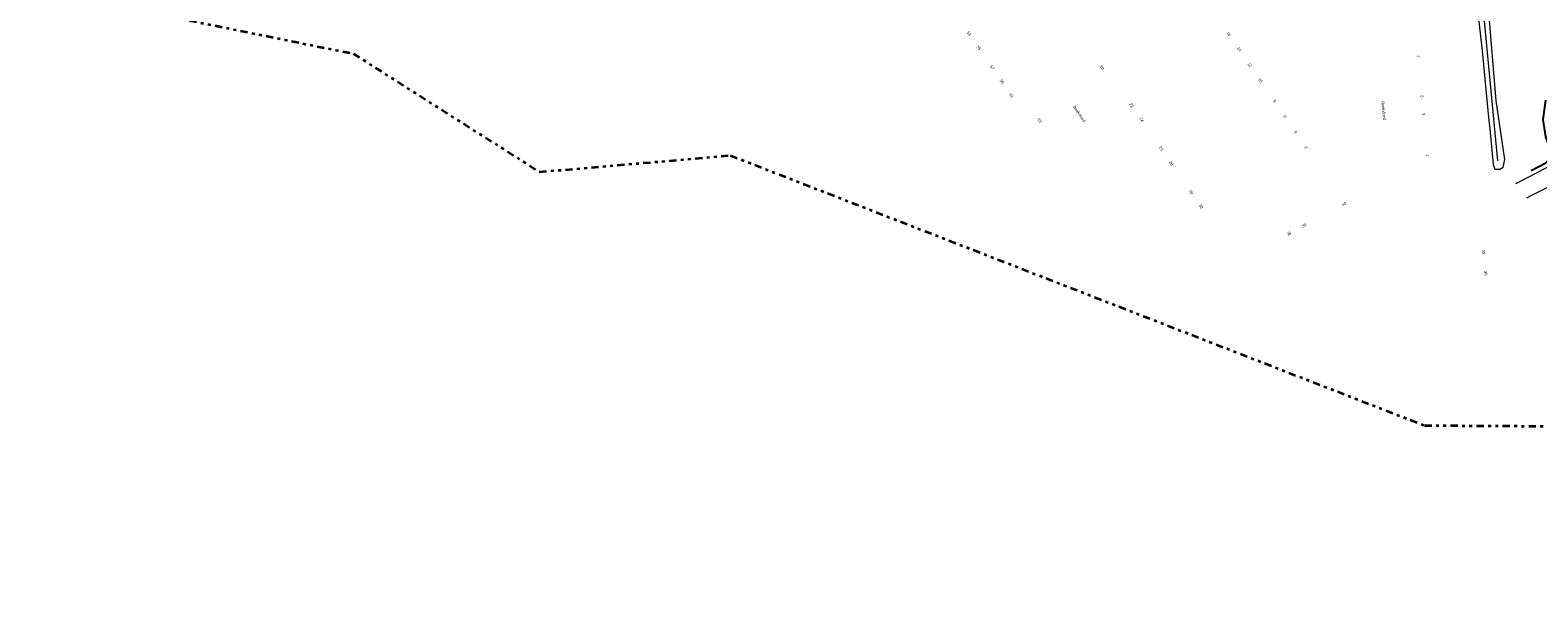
# Model space of a CAD drawing. Header units: metres. Extents: x 169249 to 194689, y 406250 to 412203.
# Tile 69 of 256: x 172174 to 172695, y 406250 to 406451. Entities that reach past the tile are written whole.
import ezdxf
from ezdxf.enums import TextEntityAlignment as Align

# ---------------------------------------------------------------- set-up
doc = ezdxf.new("R2010")
doc.units = ezdxf.units.M
doc.linetypes.add('BGT_NLCS_N264$0$AL-TEKENBLADGRENS', pattern=[11.5, 2.5, -1.5, 1, -1.5, 1, -1.5, 2.5])
for name, color, linetype in [('BGT_NLCS_N264$0$B-WE-IE-TERREINAFSCHEIDING_KUNSTMATIG_HEKWERK_RASTER-G', 252, 'CONTINUOUS'), ('BGT_NLCS_N264$0$Label_Nummeraanduidingreeks', 252, 'CONTINUOUS'), ('BGT_NLCS_N264$0$Label_Openbareruimte', 252, 'CONTINUOUS')]:
    doc.layers.add(name, color=color, linetype=linetype)
for name, color, linetype, lineweight in [('BGT_NLCS_N264$0$B-WE-KW-KUNSTWERK_GELUIDSWERING_SCHERM-G', 252, 'CONTINUOUS', 18), ('BGT_NLCS_N264$0$B-WE-OG-TOPOGRAFIE_WEG_VERHARD-G', 252, 'CONTINUOUS', 18), ('BGT_NLCS_N264$0$X-XX-AL-TEKENBLADGRENS-G', 252, 'BGT_NLCS_N264$0$AL-TEKENBLADGRENS', 35), ('X-XX-AL-REFERENTIE-G', 7, 'CONTINUOUS', 18)]:
    doc.layers.add(name, color=color, linetype=linetype, lineweight=lineweight)
doc.styles.add('BGT_NLCS_N264$0$STANDARD', font='txt')

# ---------------------------------------------------------------- blocks, each defined once
blk = doc.blocks.new('BGT_NLCS_N264')
at = {"layer": 'BGT_NLCS_N264$0$B-WE-IE-TERREINAFSCHEIDING_KUNSTMATIG_HEKWERK_RASTER-G'}
blk.add_polyline3d([(172692.54, 406402.36, 17.24), (172697.57, 406405.08, 17.24), (172699.27, 406407.06, 17.23), (172698.81, 406410.52, 17.29), (172697.58, 406413.96, 17.19), (172696.71, 406420.02, 17.19), (172697.6, 406426.71, 17.14)], dxfattribs=at)
at = {"layer": 'BGT_NLCS_N264$0$B-WE-KW-KUNSTWERK_GELUIDSWERING_SCHERM-G'}
for points in [[(172674.01, 406457.94, 16.88), (172675.63, 406443.73, 16.82), (172677.82, 406420.74, 16.92), (172678.2, 406416.75, 16.94), (172679.37, 406404.47, 17), (172679.81, 406403.14, 17.01), (172679.93, 406402.78, 17.01), (172681.66, 406402.81, 17.05), (172682.85, 406403.47, 17.08), (172683.44, 406406.16, 17.09), (172680.48, 406426.45, 17.08), (172677.77, 406458.48, 17.05)], [(172457.42, 406493.57, 21), (172484.02, 406511.59, 22.25), (172500.45, 406523.39, 23.39), (172512.25, 406530.69, 23.02), (172520.24, 406528.47, 23.04), (172560.31, 406517.33, 23.14), (172613.88, 406502.26, 23.17), (172653.15, 406491.5, 23.12), (172675.97, 406457.66, 22.63), (172680.84, 406405.68, 20.39)]]:
    blk.add_polyline3d(points, dxfattribs=at)
at = {"layer": 'BGT_NLCS_N264$0$B-WE-OG-TOPOGRAFIE_WEG_VERHARD-G'}
for points in [[(172698.88, 406403.91, 17.3), (172689.63, 406399.08, 17.22), (172687.09, 406397.76, 17.2)], [(172690.97, 406392.89, 17.32), (172692.57, 406393.72, 17.31), (172697.83, 406396.44, 17.26), (172699.09, 406397.1, 17.25), (172700.96, 406397.61, 17.24), (172701.11, 406397.65, 17.24), (172702.37, 406397.66, 17.23), (172702.92, 406397.48, 17.23), (172703.83, 406397.18, 17.24), (172703.96, 406397.14, 17.24), (172704.03, 406397.09, 17.24), (172705.19, 406396.32, 17.25), (172705.72, 406395.93, 17.24), (172706.63, 406395.27, 17.24), (172706.75, 406395.18, 17.24), (172713.27, 406377.91, 17.23), (172717.13, 406367.54, 17.1), (172720.13, 406359.13, 17.06), (172727.3, 406339.96, 16.99)]]:
    blk.add_polyline3d(points, dxfattribs=at)
at = {"layer": 'BGT_NLCS_N264$0$X-XX-AL-TEKENBLADGRENS-G'}
blk.add_polyline3d([(172008.52, 406498.94, 0), (172285.68, 406442.73, 0), (172349.92, 406401.89, 0), (172415.92, 406407.57, 0), (172655.66, 406314.28, 0), (173008.18, 406312.24, 0), (173085.94, 406288.71, 0), (173173.02, 406334.93, 0), (173800.08, 406442.48, 0), (173862.22, 406409.53, 0), (173973.85, 406434.4, 0), (174008.96, 406476.81, 0), (174282.29, 406508.84, 0), (174371.63, 406500.36, 0), (174741.18, 406371.98, 0), (175233.18, 406250.22, 0), (175476.52, 406256.32, 0), (176494.22, 406305.5, 0)], dxfattribs=at)
at = {"layer": 'BGT_NLCS_N264$0$Label_Nummeraanduidingreeks', "color": 7, "lineweight": 18, "style": 'BGT_NLCS_N264$0$STANDARD'}
for s, rotation, p in [('53', -55.5, (172498.33, 406449.66)), ('16', -55.7, (172588.02, 406449.58)), ('55', -55.5, (172501.71, 406444.73)), ('14', -55.7, (172591.66, 406444.23)), ('7', -84.8, (172653.34, 406441.77)), ('57', -55.6, (172506.32, 406437.97)), ('20', -55.4, (172544.26, 406437.97)), ('12', -55.7, (172595.32, 406438.87)), ('59', -55.6, (172509.67, 406433.09)), ('10', -55.7, (172598.97, 406433.5)), ('61', -55.6, (172512.99, 406428.25)), ('22', -55.6, (172554.47, 406424.96)), ('8', -55.7, (172603.83, 406426.37)), ('5', -84.6, (172654.76, 406427.95)), ('63', -55.7, (172522.7, 406419.7)), ('24', -55.6, (172557.96, 406419.95)), ('6', -55.7, (172607.47, 406421.04)), ('3', -84.6, (172655.34, 406421.88)), ('4', -55.7, (172611.14, 406415.66)), ('26', -55.6, (172564.75, 406409.98)), ('2', -55.7, (172614.8, 406410.29)), ('28', -55.6, (172568.2, 406404.93)), ('1', -84.3, (172656.67, 406407.61)), ('30', -55.6, (172575.06, 406394.96)), ('32', -55.6, (172578.5, 406389.94)), ('40', 28.3, (172627.87, 406390.84)), ('38', 28.3, (172614.17, 406383.44)), ('36', 28.3, (172608.82, 406380.55)), ('32', -83.8, (172676.02, 406374.24)), ('30', -83.8, (172676.83, 406366.9))]:
    blk.add_text(s, height=1, rotation=rotation, dxfattribs=at).set_placement(p, align=Align.MIDDLE)
at = {"layer": 'BGT_NLCS_N264$0$Label_Openbareruimte', "color": 252, "lineweight": 18, "style": 'BGT_NLCS_N264$0$STANDARD'}
for rotation, p in [(-84.6085, (172641.61, 406423.05)), (-55.6744, (172536.43, 406421.96))]:
    blk.add_text('Beekvloed', height=1, rotation=rotation, dxfattribs=at).set_placement(p, align=Align.MIDDLE)

msp = doc.modelspace()

# ---------------------------------------------------------------- block references
at = {"layer": 'X-XX-AL-REFERENTIE-G'}
msp.add_blockref('BGT_NLCS_N264', (0, 0), dxfattribs=at)

doc.saveas('drawing.dxf')
